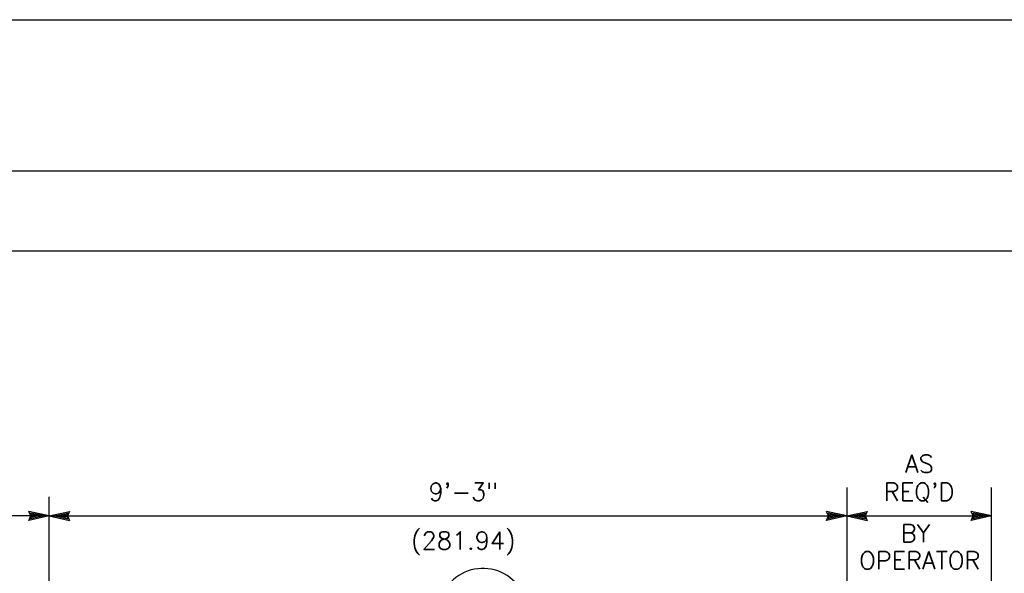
# Model space of a CAD drawing. Extents: x -23 to 2859, y -15 to 3983.
# Tile 10 of 50: x -11.2 to -4.25, y 11.5 to 15.41. Entities that reach past the tile are written whole.
import ezdxf
from ezdxf.enums import TextEntityAlignment as Align

# ---------------------------------------------------------------- set-up
doc = ezdxf.new("R2010")
doc.units = 0
doc.header["$LTSCALE"] = 25.4
doc.header["$MEASUREMENT"] = 0
doc.layers.add('PAN_RS', color=7, linetype='CONTINUOUS')
doc.layers.add('PAN_TS', color=7, linetype='CONTINUOUS')
doc.styles.add('TXT_SHX', font='txt.shx')

# ---------------------------------------------------------------- blocks, each defined once
blk = doc.blocks.new('LT3')
at = {"layer": 'PAN_TS', "color": 24, "linetype": 'CONTINUOUS'}
for p, q in [((0, 0), (-0.0015, 0.000325)), ((-0.00135, 0), (-0.0015, 0.000325)), ((0, 0), (-0.0015, -0.000325)), ((-0.0015, -0.000325), (-0.00135, 0)), ((-0.000387, 0), (-0.001362, 0.000212)), ((-0.001275, 0), (-0.001362, 0.000212)), ((-0.000387, 0), (-0.001362, -0.000212)), ((-0.001362, -0.000212), (-0.001275, 0)), ((-0.000763, 0), (-0.001225, 0.0001)), ((-0.001187, 0), (-0.001225, 0.0001)), ((-0.000763, 0), (-0.001225, -0.0001)), ((-0.001225, -0.0001), (-0.001187, 0))]:
    blk.add_line(p, q, dxfattribs=at)

msp = doc.modelspace()

# ---------------------------------------------------------------- linework, layer by layer
at = {"layer": 'PAN_RS', "color": 7, "linetype": 'CONTINUOUS'}
msp.add_arc((-7.9313, 11.2181), 0.3125, 341.96976, 193.81208, dxfattribs=at)
at = {"layer": 'PAN_TS', "color": 7, "linetype": 'CONTINUOUS'}
for p, q in [((-22.7543, 15.4069), (19.2457, 15.4069)), ((-21.8793, 14.3389), (18.3707, 14.3389)), ((-20.6013, 13.7739), (17.6407, 13.7739)), ((-5.3613, 12.1029), (-5.3613, 10.8759)), ((-4.3383, 10.3559), (-4.3383, 12.1029)), ((-10.9953, 9.9809), (-10.9953, 12.0359)), ((-10.9953, 11.9009), (-16.0723, 11.9009)), ((-10.9953, 11.9009), (-5.3613, 11.9009)), ((-5.3613, 11.9009), (-4.3383, 11.9009))]:
    msp.add_line(p, q, dxfattribs=at)

# ---------------------------------------------------------------- block references
at = {"layer": 'PAN_TS', "linetype": 'CONTINUOUS', "xscale": 96, "yscale": 96, "zscale": 96}
for p in [(-10.9953, 11.9009), (-5.3613, 11.9009), (-4.3383, 11.9009)]:
    msp.add_blockref('LT3', p, dxfattribs=at)
at = {"layer": 'PAN_TS', "linetype": 'CONTINUOUS', "xscale": 96, "yscale": 96, "zscale": 96, "rotation": 180.0000000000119}
for p in [(-10.9953, 11.9009), (-5.3613, 11.9009)]:
    msp.add_blockref('LT3', p, dxfattribs=at)

# ---------------------------------------------------------------- texts
at = {"layer": 'PAN_TS', "color": 7, "linetype": 'CONTINUOUS', "style": 'TXT_SHX'}
for s, p in [('AS', (-4.8479, 12.2069)), ('9\'-3"', (-8.0694, 12.0089)), ("REQ'D", (-4.8504, 12.0089)), ('BY', (-4.876, 11.7159)), ('(281.94)', (-8.0703, 11.6649)), ('OPERATOR', (-4.8461, 11.5249))]:
    msp.add_text(s, height=0.125, dxfattribs=at).set_placement(p, align=Align.CENTER)

doc.saveas('drawing.dxf')
